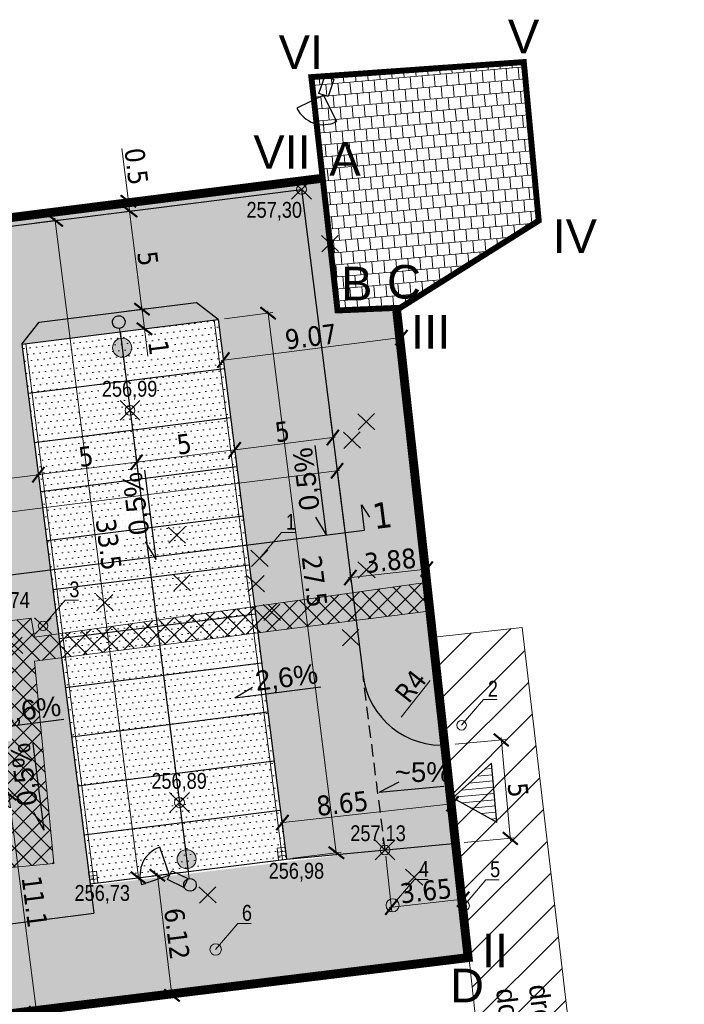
# Model space of a CAD drawing. Header units: metres. Extents: x 6555781 to 6555955, y 5574102 to 5574196.
# Tile 3 of 4: x 6555806 to 6555840, y 5574128 to 5574178. Entities that reach past the tile are written whole.
import ezdxf

# ---------------------------------------------------------------- set-up
doc = ezdxf.new("R2010")
doc.units = ezdxf.units.M
doc.header["$PDMODE"] = 35
doc.header["$PDSIZE"] = 0.5
doc.linetypes.add('HIDDEN', pattern=[9.524999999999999, 6.35, -3.175])
for name, color, linetype, lineweight in [('!EE_KABEL_OSW', 1, 'Continuous', 30), ('__drzewa inw', 92, 'Continuous', 15), ('__krawężniki', 152, 'Continuous', 30), ('__likwidacje', 1, 'Continuous', 30), ('__MGB_JT_odległości', 6, 'Continuous', 90), ('__ogrodzenie', 7, 'FENCELINE1', 30), ('__opisy', 7, 'Continuous', 0), ('__przekroje', 140, 'Continuous', 30), ('__rozbiórka', 1, 'Continuous', 5), ('__rzędne', 4, 'Continuous', 15), ('__spadki', 7, 'Continuous', 30), ('__szraf kostka', 251, 'Continuous', 20), ('__szraf zieleń', 3, 'Continuous', 20), ('__tt', 30, 'Continuous', 30), ('__wpusty', 5, 'Continuous', 5), ('__wymiary', 7, 'Continuous', 5), ('__ściek', 5, 'Continuous', 5), ('_MGB_OPISY', 7, 'Continuous', 5), ('I-ee-teletechnika', 30, 'Continuous', 35), ('OPISY_KAMA', 7, 'Continuous', 0)]:
    doc.layers.add(name, color=color, linetype=linetype, lineweight=lineweight)
doc.layers.add('__miejsca postojowe', color=7, linetype='Continuous')
doc.layers.add('__zakres inw.', color=7, linetype='Continuous', lineweight=0, true_color=0xf62c8b)
doc.layers.get('__MGB_JT_odległości').off()
doc.styles.add('arial narrow', font='ARIALN.TTF', dxfattribs={"height": 0.8})
doc.styles.add('maciek', font='tahoma.ttf', dxfattribs={"height": 1})
doc.styles.get("Standard").update_dxf_attribs({"font": 'arial.ttf'})
doc.linetypes.add('FENCELINE1', pattern='A,6.35,-2.54,[133,ltypeshp.shx,S=2.54,R=0,X=-2.54,Y=0],-2.54,25.4', length=36.83)
doc.dimstyles.new('maciek', dxfattribs={"dimtxt": 1, "dimasz": 0.7, "dimexe": 0.24, "dimexo": 0.32, "dimgap": 0.1, "dimtad": 1, "dimrnd": 0.01, "dimdsep": 46, "dimtxsty": 'maciek', "dimblk": 'ARCHTICK', "dimcen": 0.2, "dimdle": 0.12, "dimclrd": 256, "dimclre": 256, "dimclrt": 256, "dimadec": 0, "dimazin": 2, "dimtfac": 1, "dimtofl": 0, "dimtmove": 0, "dimatfit": 3, "dimldrblk": 'ARCHTICK', "dimfxl": 1, "dimtolj": 1, "dimtzin": 0, "dimlwd": -1, "dimlwe": -1, "dimarcsym": 0})
pattern_1 = [(5, (0, 0), (0.1304739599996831, 0.33012779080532), [0, -0.3175])]

# ---------------------------------------------------------------- blocks, each defined once
blk = doc.blocks.new('*U468')
at = {"linetype": 'Continuous', "lineweight": 15}
h = blk.add_hatch(color=0, dxfattribs=at)
h.dxf.hatch_style = 1
edge = h.paths.add_edge_path()
edge.add_arc((1307.455093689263, -4.090451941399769e-08), 481.4485540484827, 0, 360)
at = {"color": 0, "linetype": 'Continuous', "lineweight": 15}
blk.add_line((826.0065396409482, 1.250465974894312e-09), (322.2414319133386, 6.559750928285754e-10), dxfattribs=at)
blk.add_circle((1307.455093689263, -4.090451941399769e-08), 481.4485540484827, dxfattribs=at)
at = {"color": 0, "linetype": 'Continuous', "lineweight": 25}
blk.add_ellipse((0, 0), major_axis=(322.2405878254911, 0.7375630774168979), ratio=0.9999999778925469, start_param=3.141543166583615, end_param=9.424728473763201, dxfattribs=at)
blk = doc.blocks.new('wjazd')
at = {"layer": 'OPISY_KAMA', "lineweight": 5, "ltscale": 4}
h = blk.add_hatch(dxfattribs=at)
h.set_pattern_fill('LINE', color=6, scale=0.1, angle=90)
h.set_pattern_definition([(90, (-6554059.898137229, -5572993.26838695), (-0.3175, 1.944126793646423e-17), [])])
h.paths.add_polyline_path([(1656.292973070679, 1286.895734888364), (1654.732334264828, 1288.999283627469), (1653.302907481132, 1286.895734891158)])
at = {"layer": 'OPISY_KAMA', "color": 6, "lineweight": 30, "ltscale": 4}
for p, q in [((1654.732334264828, 1288.999283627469), (1653.302907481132, 1286.895734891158)), ((1656.292973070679, 1286.895734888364), (1654.732334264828, 1288.999283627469)), ((1653.302907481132, 1286.895734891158), (1656.292973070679, 1286.895734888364))]:
    blk.add_line(p, q, dxfattribs=at)
blk = doc.blocks.new('kamera')
at = {"layer": '__tt'}
for q in [(1654.016262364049, 1252.961317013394), (1654.016262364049, 1250.839996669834)]:
    blk.add_line((1655.076922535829, 1251.900656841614), q, dxfattribs=at)
blk.add_lwpolyline([(1655.076922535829, 1252.147136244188), (1655.987824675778, 1252.147136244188), (1655.987824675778, 1251.65417743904), (1655.076922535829, 1251.65417743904)], close=True, dxfattribs=at)
blk.add_arc((1655.076922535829, 1251.900656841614), 1.499999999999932, 135, 225, dxfattribs=at)
blk = doc.blocks.new('wpust')
at = {"layer": '__wpusty'}
for p, q in [((6549616.478840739, 5571710.122122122), (6549616.116475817, 5571709.952735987)), ((6549616.563533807, 5571709.94093966), (6549616.201168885, 5571709.771553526))]:
    blk.add_line(p, q, dxfattribs=at)
blk.add_lwpolyline([(6549616.28586195, 5571709.590371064), (6549616.031782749, 5571710.133918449), (6549616.394147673, 5571710.303304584), (6549616.648226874, 5571709.759757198)], close=True, dxfattribs=at)
blk = doc.blocks.new('_ArchTick')
at = {"color": 0, "linetype": 'ByBlock', "const_width": 0.15}
blk.add_lwpolyline([(-0.5, -0.5), (0.5, 0.5)], dxfattribs=at)
blk = doc.blocks.new('*D633')
at = {"layer": '__wymiary'}
for p, q in [((6555810.995961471, 5574167.768258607), (6555812.150647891, 5574167.91419251)), ((6555812.554521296, 5574162.804506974), (6555811.89749559, 5574168.003152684)), ((6555811.622894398, 5574162.807718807), (6555812.777580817, 5574162.95365271))]:
    blk.add_line(p, q, dxfattribs=at)
at = {"layer": 'Defpoints', "color": 0}
for p in [(6555810.678486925, 5574167.728134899), (6555811.91254198, 5574167.884099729), (6555811.305419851, 5574162.767595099)]:
    blk.add_point(p, dxfattribs=at)
at = {"layer": '__wymiary', "linetype": 'ByBlock', "xscale": 0.7, "yscale": 0.7, "zscale": 0.7}
for p, rotation in [((6555811.91254198, 5574167.884099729), 97.20308113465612), ((6555812.539474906, 5574162.923559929), 277.2030811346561)]:
    blk.add_blockref('_ArchTick', p, dxfattribs=dict(at, rotation=rotation))
at = {"layer": '__wymiary', "insert": (6555812.831600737, 5574165.480367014), "char_height": 1, "attachment_point": 5, "rotation": 277.20308113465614, "style": 'maciek'}
blk.add_mtext('\\A1;5', dxfattribs=at)
blk = doc.blocks.new('*D634')
at = {"layer": '__wymiary'}
for p, q in [((6555822.018942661, 5574157.751338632), (6555822.215318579, 5574156.197535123)), ((6555817.05840287, 5574157.124405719), (6555817.254778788, 5574155.57060221)), ((6555817.105633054, 5574155.793661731), (6555822.304278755, 5574156.450687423))]:
    blk.add_line(p, q, dxfattribs=at)
at = {"layer": 'Defpoints', "color": 0}
for p in [(6555821.978818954, 5574158.068813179), (6555817.018279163, 5574157.441880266), (6555822.1852258, 5574156.435641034)]:
    blk.add_point(p, dxfattribs=at)
at = {"layer": '__wymiary', "linetype": 'ByBlock', "xscale": 0.7, "yscale": 0.7, "zscale": 0.7}
for p, rotation in [((6555822.1852258, 5574156.435641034), 7.203080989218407), ((6555817.224686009, 5574155.808708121), 187.2030809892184)]:
    blk.add_blockref('_ArchTick', p, dxfattribs=dict(at, rotation=rotation))
at = {"layer": '__wymiary', "insert": (6555819.628418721, 5574156.727766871), "char_height": 1, "attachment_point": 5, "rotation": 7.203080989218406, "style": 'maciek'}
blk.add_mtext('\\A1;5', dxfattribs=at)
blk = doc.blocks.new('*D635')
at = {"layer": '__wymiary'}
for p, q in [((6555807.370542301, 5574154.025219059), (6555807.273513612, 5574154.792948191)), ((6555802.224013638, 5574153.912862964), (6555807.422659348, 5574154.56988867)), ((6555802.410002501, 5574153.398286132), (6555802.312973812, 5574154.166015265))]:
    blk.add_line(p, q, dxfattribs=at)
at = {"layer": 'Defpoints', "color": 0}
for p in [(6555807.303606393, 5574154.55484228), (6555807.410666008, 5574153.707744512), (6555802.450126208, 5574153.080811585)]:
    blk.add_point(p, dxfattribs=at)
at = {"layer": '__wymiary', "linetype": 'ByBlock', "xscale": 0.7, "yscale": 0.7, "zscale": 0.7}
for p, rotation in [((6555807.303606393, 5574154.55484228), 7.203081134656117), ((6555802.343066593, 5574153.927909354), 187.2030811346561)]:
    blk.add_blockref('_ArchTick', p, dxfattribs=dict(at, rotation=rotation))
at = {"layer": '__wymiary', "insert": (6555804.746799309, 5574154.846968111), "char_height": 1, "attachment_point": 5, "rotation": 7.2030811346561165, "style": 'maciek'}
blk.add_mtext('\\A1;5', dxfattribs=at)
blk = doc.blocks.new('*D639')
at = {"layer": '__wymiary'}
for p, q in [((6555816.708820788, 5574162.442543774), (6555819.149970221, 5574162.751066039)), ((6555818.896817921, 5574162.840026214), (6555822.375041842, 5574135.31895141)), ((6555820.156951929, 5574135.15957488), (6555822.598101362, 5574135.468097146))]:
    blk.add_line(p, q, dxfattribs=at)
at = {"layer": 'Defpoints', "color": 0}
for p in [(6555816.391346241, 5574162.402420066), (6555822.359995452, 5574135.438004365), (6555819.839477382, 5574135.119451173)]:
    blk.add_point(p, dxfattribs=at)
at = {"layer": '__wymiary', "linetype": 'ByBlock', "xscale": 0.7, "yscale": 0.7, "zscale": 0.7}
for p, rotation in [((6555818.911864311, 5574162.720973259), 97.20308122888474), ((6555822.359995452, 5574135.438004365), 277.2030812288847)]:
    blk.add_blockref('_ArchTick', p, dxfattribs=dict(at, rotation=rotation))
at = {"layer": '__wymiary', "insert": (6555821.251849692, 5574149.15733123), "char_height": 1, "attachment_point": 5, "rotation": 277.20308122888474, "style": 'maciek'}
blk.add_mtext('\\A1;27.5', dxfattribs=at)
blk = doc.blocks.new('*D643')
at = {"layer": '__wymiary'}
for p, q in [((6555812.331082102, 5574154.652151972), (6555812.234053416, 5574155.419881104)), ((6555807.184553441, 5574154.53979589), (6555812.383199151, 5574155.196821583)), ((6555807.370542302, 5574154.025219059), (6555807.273513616, 5574154.792948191))]:
    blk.add_line(p, q, dxfattribs=at)
at = {"layer": 'Defpoints', "color": 0}
for p in [(6555812.264146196, 5574155.181775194), (6555812.371205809, 5574154.334677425), (6555807.410666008, 5574153.707744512)]:
    blk.add_point(p, dxfattribs=at)
at = {"layer": '__wymiary', "linetype": 'ByBlock', "xscale": 0.7, "yscale": 0.7, "zscale": 0.7}
for p, rotation in [((6555812.264146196, 5574155.181775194), 7.203080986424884), ((6555807.303606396, 5574154.55484228), 187.2030809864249)]:
    blk.add_blockref('_ArchTick', p, dxfattribs=dict(at, rotation=rotation))
at = {"layer": '__wymiary', "insert": (6555809.707339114, 5574155.473901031), "char_height": 1, "attachment_point": 5, "rotation": 7.203080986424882, "style": 'maciek'}
blk.add_mtext('\\A1;5', dxfattribs=at)
blk = doc.blocks.new('*D644')
at = {"layer": '__wymiary'}
for p, q in [((6555812.145093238, 5574155.166728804), (6555817.343738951, 5574155.82375451)), ((6555817.291621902, 5574155.279084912), (6555817.194593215, 5574156.046814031)), ((6555812.331082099, 5574154.652151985), (6555812.234053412, 5574155.419881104))]:
    blk.add_line(p, q, dxfattribs=at)
at = {"layer": 'Defpoints', "color": 0}
for p in [(6555817.224685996, 5574155.80870812), (6555817.33174561, 5574154.961610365), (6555812.371205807, 5574154.334677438)]:
    blk.add_point(p, dxfattribs=at)
at = {"layer": '__wymiary', "linetype": 'ByBlock', "xscale": 0.7, "yscale": 0.7, "zscale": 0.7}
for p, rotation in [((6555817.224685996, 5574155.80870812), 7.203081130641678), ((6555812.264146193, 5574155.181775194), 187.2030811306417)]:
    blk.add_blockref('_ArchTick', p, dxfattribs=dict(at, rotation=rotation))
at = {"layer": '__wymiary', "insert": (6555814.66787891, 5574156.100833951), "char_height": 1, "attachment_point": 5, "rotation": 7.203081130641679, "style": 'maciek'}
blk.add_mtext('\\A1;5', dxfattribs=at)
blk = doc.blocks.new('*D645')
at = {"layer": '__wymiary'}
for p, q in [((6555811.622894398, 5574162.807718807), (6555812.777580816, 5574162.95365271)), ((6555812.524428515, 5574163.042612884), (6555812.664861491, 5574161.931451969)), ((6555811.748280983, 5574161.815610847), (6555812.902967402, 5574161.961544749)), ((6555812.664861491, 5574161.931451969), (6555812.838844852, 5574160.554827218))]:
    blk.add_line(p, q, dxfattribs=at)
at = {"layer": 'Defpoints', "color": 0}
for p in [(6555811.305419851, 5574162.767595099), (6555811.430806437, 5574161.775487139), (6555812.664861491, 5574161.931451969)]:
    blk.add_point(p, dxfattribs=at)
at = {"layer": '__wymiary', "linetype": 'ByBlock', "xscale": 0.7, "yscale": 0.7, "zscale": 0.7}
for p, rotation in [((6555812.539474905, 5574162.923559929), 97.20308114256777), ((6555812.664861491, 5574161.931451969), 277.2030811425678)]:
    blk.add_blockref('_ArchTick', p, dxfattribs=dict(at, rotation=rotation))
at = {"layer": '__wymiary', "insert": (6555813.392668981, 5574160.97134428), "char_height": 1, "attachment_point": 5, "rotation": 277.2030811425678, "style": 'maciek'}
blk.add_mtext('\\A1;1', dxfattribs=at)
blk = doc.blocks.new('*D646')
at = {"layer": '__wymiary'}
for p, q in [((6555822.950691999, 5574149.342246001), (6555827.045604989, 5574149.793828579)), ((6555826.892339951, 5574150.08887641), (6555826.952635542, 5574149.542121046)), ((6555823.035980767, 5574149.663601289), (6555823.096276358, 5574149.116845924))]:
    blk.add_line(p, q, dxfattribs=at)
at = {"layer": 'Defpoints', "color": 0}
for p in [(6555826.857263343, 5574150.40694815), (6555823.000904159, 5574149.981673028), (6555826.926328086, 5574149.780674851)]:
    blk.add_point(p, dxfattribs=at)
at = {"layer": '__wymiary', "linetype": 'ByBlock', "xscale": 0.7, "yscale": 0.7, "zscale": 0.7}
for p, rotation in [((6555823.069968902, 5574149.355399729), 186.2930878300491), ((6555826.926328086, 5574149.780674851), 6.293087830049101)]:
    blk.add_blockref('_ArchTick', p, dxfattribs=dict(at, rotation=rotation))
at = {"layer": '__wymiary', "insert": (6555825.086838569, 5574150.204427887), "char_height": 1, "attachment_point": 5, "rotation": 6.293087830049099, "style": 'maciek'}
blk.add_mtext('\\A1;3.88', dxfattribs=at)
blk = doc.blocks.new('*D647')
at = {"layer": '__wymiary'}
for p, q in [((6555814.561309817, 5574134.453625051), (6555813.074179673, 5574134.271527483)), ((6555813.297815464, 5574134.419807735), (6555814.070497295, 5574128.109572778)), ((6555815.304821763, 5574128.381610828), (6555813.817691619, 5574128.199513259))]:
    blk.add_line(p, q, dxfattribs=at)
at = {"layer": 'Defpoints', "color": 0}
for p in [(6555814.878937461, 5574134.492518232), (6555815.622449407, 5574128.420504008), (6555814.055912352, 5574128.228683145)]:
    blk.add_point(p, dxfattribs=at)
at = {"layer": '__wymiary', "linetype": 'ByBlock', "xscale": 0.7, "yscale": 0.7, "zscale": 0.7}
for p, rotation in [((6555813.312400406, 5574134.300697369), 96.98105740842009), ((6555814.055912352, 5574128.228683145), 276.9810574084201)]:
    blk.add_blockref('_ArchTick', p, dxfattribs=dict(at, rotation=rotation))
at = {"layer": '__wymiary', "insert": (6555814.300373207, 5574131.340145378), "char_height": 1, "attachment_point": 5, "rotation": 276.98105740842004, "style": 'maciek'}
blk.add_mtext('\\A1;6.12', dxfattribs=at)
blk = doc.blocks.new('*D650')
at = {"layer": '__wymiary'}
for p, q in [((6555811.849848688, 5574168.380153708), (6555811.512500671, 5574171.049383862)), ((6555810.933268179, 5574168.264312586), (6555812.087954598, 5574168.410246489)), ((6555811.92758837, 5574167.765046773), (6555811.849848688, 5574168.380153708)), ((6555810.995961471, 5574167.768258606), (6555812.150647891, 5574167.914192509))]:
    blk.add_line(p, q, dxfattribs=at)
at = {"layer": 'Defpoints', "color": 0}
for p in [(6555810.615793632, 5574168.224188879), (6555811.849848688, 5574168.380153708), (6555810.678486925, 5574167.728134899)]:
    blk.add_point(p, dxfattribs=at)
at = {"layer": '__wymiary', "linetype": 'ByBlock', "xscale": 0.7, "yscale": 0.7, "zscale": 0.7}
for p, rotation in [((6555811.849848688, 5574168.380153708), 97.20308109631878), ((6555811.91254198, 5574167.884099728), 277.2030810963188)]:
    blk.add_blockref('_ArchTick', p, dxfattribs=dict(at, rotation=rotation))
at = {"layer": '__wymiary', "insert": (6555812.252876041, 5574170.139806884), "char_height": 1, "attachment_point": 5, "rotation": 277.2030810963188, "style": 'maciek'}
blk.add_mtext('\\A1;0.5', dxfattribs=at)
blk = doc.blocks.new('*D652')
at = {"layer": '__wymiary'}
for p, q in [((6555828.363599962, 5574140.927379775), (6555830.929695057, 5574141.164201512)), ((6555830.679682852, 5574141.261638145), (6555831.16122959, 5574136.043811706)), ((6555828.823091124, 5574135.948537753), (6555831.389186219, 5574136.18535949))]:
    blk.add_line(p, q, dxfattribs=at)
at = {"layer": 'Defpoints', "color": 0}
for p in [(6555828.044954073, 5574140.897972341), (6555828.504445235, 5574135.919130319), (6555831.150201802, 5574136.163303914)]:
    blk.add_point(p, dxfattribs=at)
at = {"layer": '__wymiary', "linetype": 'ByBlock', "xscale": 0.7, "yscale": 0.7, "zscale": 0.7}
for p, rotation in [((6555830.69071064, 5574141.142145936), 95.27282044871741), ((6555831.150201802, 5574136.163303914), 275.2728204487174)]:
    blk.add_blockref('_ArchTick', p, dxfattribs=dict(at, rotation=rotation))
at = {"layer": '__wymiary', "insert": (6555831.537323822, 5574138.610856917), "char_height": 1, "attachment_point": 5, "rotation": 275.2728204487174, "style": 'maciek'}
blk.add_mtext('\\A1;5', dxfattribs=at)
blk = doc.blocks.new('*D692')
at = {"layer": '__wymiary'}
for p, q in [((6555787.554829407, 5574150.351193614), (6555822.516713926, 5574154.769816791)), ((6555822.753708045, 5574151.937585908), (6555822.367568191, 5574154.992876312)), ((6555788.029929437, 5574147.549055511), (6555787.643789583, 5574150.604345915))]:
    blk.add_line(p, q, dxfattribs=at)
at = {"layer": 'Defpoints', "color": 0}
for p in [(6555822.397660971, 5574154.754770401), (6555822.793831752, 5574151.620111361), (6555788.070053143, 5574147.231580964)]:
    blk.add_point(p, dxfattribs=at)
at = {"layer": '__wymiary', "linetype": 'ByBlock', "xscale": 0.7, "yscale": 0.7, "zscale": 0.7}
for p, rotation in [((6555822.397660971, 5574154.754770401), 7.203080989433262), ((6555787.673882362, 5574150.366240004), 187.2030809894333)]:
    blk.add_blockref('_ArchTick', p, dxfattribs=dict(at, rotation=rotation))
at = {"layer": '__wymiary', "insert": (6555804.868299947, 5574153.165097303), "char_height": 1, "attachment_point": 5, "rotation": 7.203080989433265, "style": 'maciek'}
blk.add_mtext('\\A1;35', dxfattribs=at)
blk = doc.blocks.new('*D732')
at = {"layer": '__wymiary'}
for p, q in [((6555804.648352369, 5574138.239687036), (6555806.052369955, 5574138.41880039)), ((6555805.799113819, 5574138.507464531), (6555807.234085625, 5574127.259137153)), ((6555806.052953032, 5574127.229430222), (6555807.456970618, 5574127.408543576))]:
    blk.add_line(p, q, dxfattribs=at)
at = {"layer": 'Defpoints', "color": 0}
for p in [(6555804.33092495, 5574138.19919218), (6555807.218900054, 5574127.378172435), (6555805.735525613, 5574127.188935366)]:
    blk.add_point(p, dxfattribs=at)
at = {"layer": '__wymiary', "linetype": 'ByBlock', "xscale": 0.7, "yscale": 0.7, "zscale": 0.7}
for p, rotation in [((6555805.814299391, 5574138.388429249), 97.27006864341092), ((6555807.218900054, 5574127.378172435), 277.2700686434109)]:
    blk.add_blockref('_ArchTick', p, dxfattribs=dict(at, rotation=rotation))
at = {"layer": '__wymiary', "insert": (6555807.113441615, 5574132.959441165), "char_height": 1, "attachment_point": 5, "rotation": 277.2700686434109, "style": 'maciek'}
blk.add_mtext('\\A1;11.1', dxfattribs=at)
blk = doc.blocks.new('*D733')
at = {"layer": '__wymiary'}
for p, q in [((6555825.500123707, 5574162.672525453), (6555825.680339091, 5574161.246590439)), ((6555816.500952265, 5574161.535174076), (6555816.68116765, 5574160.109239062)), ((6555825.769299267, 5574161.49974274), (6555816.532021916, 5574160.332298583))]:
    blk.add_line(p, q, dxfattribs=at)
at = {"layer": 'Defpoints', "color": 0}
for p in [(6555825.46, 5574162.99), (6555816.460828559, 5574161.852648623), (6555816.65107487, 5574160.347344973)]:
    blk.add_point(p, dxfattribs=at)
at = {"layer": '__wymiary', "linetype": 'ByBlock', "xscale": 0.7, "yscale": 0.7, "zscale": 0.7}
for p, rotation in [((6555825.650246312, 5574161.48469635), 7.203080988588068), ((6555816.65107487, 5574160.347344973), 187.2030809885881)]:
    blk.add_blockref('_ArchTick', p, dxfattribs=dict(at, rotation=rotation))
at = {"layer": '__wymiary', "insert": (6555821.07286028, 5574161.531607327), "char_height": 1, "attachment_point": 5, "rotation": 7.203080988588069, "style": 'maciek'}
blk.add_mtext('\\A1;9.07', dxfattribs=at)
blk = doc.blocks.new('*D734')
at = {"layer": '__wymiary'}
for p, q in [((6555819.515885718, 5574136.954111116), (6555828.351523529, 5574137.931077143)), ((6555828.401400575, 5574136.388102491), (6555828.205874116, 5574138.156435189)), ((6555819.804308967, 5574135.437512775), (6555819.608782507, 5574137.205845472))]:
    blk.add_line(p, q, dxfattribs=at)
at = {"layer": 'Defpoints', "color": 0}
for p in [(6555828.232250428, 5574137.917888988), (6555828.43656899, 5574136.070040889), (6555819.839477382, 5574135.119451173)]:
    blk.add_point(p, dxfattribs=at)
at = {"layer": '__wymiary', "linetype": 'ByBlock', "xscale": 0.7, "yscale": 0.7, "zscale": 0.7}
for p, rotation in [((6555828.232250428, 5574137.917888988), 6.309625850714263), ((6555819.635158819, 5574136.967299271), 186.3096258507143)]:
    blk.add_blockref('_ArchTick', p, dxfattribs=dict(at, rotation=rotation))
at = {"layer": '__wymiary', "insert": (6555822.665388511, 5574137.928984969), "char_height": 1, "attachment_point": 5, "rotation": 6.309625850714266, "style": 'maciek'}
blk.add_mtext('\\A1;8.65', dxfattribs=at)
blk = doc.blocks.new('*D738')
at = {"layer": '__wymiary'}
for p, q in [((6555807.16985097, 5574167.284699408), (6555808.396134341, 5574167.439682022)), ((6555808.142982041, 5574167.528642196), (6555812.373525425, 5574134.054919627)), ((6555811.370301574, 5574134.04908275), (6555812.596584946, 5574134.204065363))]:
    blk.add_line(p, q, dxfattribs=at)
at = {"layer": 'Defpoints', "color": 0}
for p in [(6555806.852376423, 5574167.244575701), (6555811.052827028, 5574134.008959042), (6555812.358479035, 5574134.173972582)]:
    blk.add_point(p, dxfattribs=at)
at = {"layer": '__wymiary', "linetype": 'ByBlock', "xscale": 0.7, "yscale": 0.7, "zscale": 0.7}
for p, rotation in [((6555808.15802843, 5574167.409589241), 97.20308113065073), ((6555812.358479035, 5574134.173972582), 277.2030811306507)]:
    blk.add_blockref('_ArchTick', p, dxfattribs=dict(at, rotation=rotation))
at = {"layer": '__wymiary', "insert": (6555810.854057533, 5574151.028789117), "char_height": 1, "attachment_point": 5, "rotation": 277.20308113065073, "style": 'maciek'}
blk.add_mtext('\\A1;33.5', dxfattribs=at)
blk = doc.blocks.new('*D769')
at = {"layer": '__wymiary'}
for p, q in [((6555828.481686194, 5574135.66200287), (6555828.792650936, 5574132.849651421)), ((6555824.856314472, 5574135.261141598), (6555825.167279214, 5574132.44879015)), ((6555825.021629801, 5574132.674148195), (6555828.885547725, 5574133.101385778))]:
    blk.add_line(p, q, dxfattribs=at)
at = {"layer": 'Defpoints', "color": 0}
for p in [(6555828.446517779, 5574135.980064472), (6555824.821146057, 5574135.579203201), (6555828.766274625, 5574133.088197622)]:
    blk.add_point(p, dxfattribs=at)
at = {"layer": '__wymiary', "linetype": 'ByBlock', "xscale": 0.7, "yscale": 0.7, "zscale": 0.7}
for p, rotation in [((6555828.766274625, 5574133.088197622), 6.309625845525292), ((6555825.140902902, 5574132.687336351), 186.3096258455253)]:
    blk.add_blockref('_ArchTick', p, dxfattribs=dict(at, rotation=rotation))
at = {"layer": '__wymiary', "insert": (6555826.885359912, 5574133.50482572), "char_height": 1, "attachment_point": 5, "rotation": 6.309625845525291, "style": 'maciek'}
blk.add_mtext('\\A1;3.65', dxfattribs=at)
blk = doc.blocks.new('*D800')
at = {"layer": '__wymiary'}
blk.add_line((6555825.634780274, 5574142.289161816), (6555827.100964, 5574144.149640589), dxfattribs=at)
blk.add_solid([(6555825.543148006, 5574142.361374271), (6555825.726412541, 5574142.216949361), (6555825.201505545, 5574141.739368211)], dxfattribs=at)
at = {"layer": 'Defpoints', "color": 0}
for p in [(6555827.677361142, 5574144.881045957), (6555825.201505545, 5574141.739368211)]:
    blk.add_point(p, dxfattribs=at)
at = {"layer": '__wymiary', "insert": (6555826.11325784, 5574143.865676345), "char_height": 1, "attachment_point": 5, "rotation": 51.759487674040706, "style": 'maciek'}
blk.add_mtext('\\A1;R4', dxfattribs=at)

msp = doc.modelspace()

# ---------------------------------------------------------------- hatches: boundary and pattern name
at = {"layer": '__opisy', "transparency": 33554687}
h = msp.add_hatch(dxfattribs=at)
h.set_pattern_fill('ANSI31', color=256, scale=0.4)
h.set_pattern_definition([(45, (6554279.307429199, 5572927.152525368), (-0.8980256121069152, 0.8980256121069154), [])])
h.paths.add_polyline_path([(6555827.301153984, 5574146.338684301), (6555831.743749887, 5574146.834045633), (6555836.412802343, 5574106.975457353), (6555839.94, 5574104.9), (6555829.767514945, 5574103.43740417), (6555831.672329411, 5574106.15181103)])
at = {"layer": '__rozbiórka', "transparency": 33554687}
h = msp.add_hatch(dxfattribs=at)
h.set_pattern_fill('NET', color=256, scale=0.2, angle=45)
h.set_pattern_definition([(45, (0, 0), (-0.4490128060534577, 0.4490128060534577), []), (135, (0, 0), (-0.4490128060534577, -0.4490128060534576), [])])
h.paths.add_polyline_path([(6555801.175298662, 5574146.589473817), (6555801.76285584, 5574141.587122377), (6555804.167199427, 5574141.850070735), (6555804.785076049, 5574137.479997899), (6555805.218476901, 5574134.631308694), (6555808.091, 5574134.893), (6555807.1, 5574145.13), (6555827.153790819, 5574147.671430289), (6555826.99433002, 5574149.113586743), (6555817.378663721, 5574147.773330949), (6555807.114327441, 5574146.342661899), (6555806.947759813, 5574147.304211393), (6555801.175317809, 5574146.589310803)], is_closed=False)
at = {"layer": '__szraf kostka', "transparency": 33554687}
h = msp.add_hatch(dxfattribs=at)
h.set_pattern_fill('AR-B88', color=256, scale=0.003, angle=5)
h.set_pattern_definition([(5, (0, 0), (-0.05313014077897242, 0.6072802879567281), []), (95, (0, 0), (-0.3567702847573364, 0.5807152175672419), [0.6096, -0.6096])])
h.paths.add_polyline_path([(6555825.469575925, 5574162.990407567), (6555832.58500286, 5574167.400000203), (6555831.830505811, 5574175.417923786), (6555821.097277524, 5574174.656645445), (6555821.66000286, 5574169.620000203), (6555822.42000286, 5574162.860000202)])
at = {"layer": '__szraf kostka'}
h = msp.add_hatch(dxfattribs=at)
h.set_pattern_fill('DOTS', color=256, scale=0.2, angle=5)
h.set_pattern_definition(pattern_1)
h.paths.add_polyline_path([(6555808.977998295, 5574141.30639501), (6555808.664531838, 5574143.78666491), (6555808.35106538, 5574146.26693481), (6555808.037598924, 5574148.747204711), (6555807.724132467, 5574151.227474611), (6555807.410666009, 5574153.707744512), (6555807.097199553, 5574156.188014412), (6555806.783733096, 5574158.668284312), (6555806.470266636, 5574161.148554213), (6555807.336988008, 5574162.266048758), (6555815.273851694, 5574163.269141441), (6555816.391346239, 5574162.402420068), (6555816.704812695, 5574159.922150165), (6555817.018279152, 5574157.441880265), (6555817.33174561, 5574154.961610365), (6555817.645212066, 5574152.481340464), (6555817.958678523, 5574150.001070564), (6555818.27214498, 5574147.520800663), (6555818.585611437, 5574145.040530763), (6555818.899077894, 5574142.560260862), (6555819.212544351, 5574140.079990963), (6555819.526010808, 5574137.599721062), (6555819.839477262, 5574135.119451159), (6555828.453772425, 5574135.914453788), (6555827.903901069, 5574140.887466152, -0.394130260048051), (6555823.7089293, 5574144.379499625), (6555820.599566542, 5574168.982000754), (6555785.875787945, 5574164.593470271), (6555790.264318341, 5574129.869691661), (6555810.10647754, 5574132.377423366), (6555809.918397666, 5574133.865585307), (6555809.604931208, 5574136.345855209), (6555809.291464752, 5574138.82612511)])
h.paths.add_polyline_path([(6555792.455368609, 5574160.385249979), (6555800.392232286, 5574161.388342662), (6555801.50972684, 5574160.521621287), (6555801.823193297, 5574158.041351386), (6555802.136659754, 5574155.561081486), (6555802.450126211, 5574153.080811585), (6555802.763592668, 5574150.600541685), (6555803.077059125, 5574148.120271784), (6555803.390525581, 5574145.640001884), (6555803.703992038, 5574143.159731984), (6555804.017458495, 5574140.679462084), (6555804.330924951, 5574138.19919219), (6555803.464203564, 5574137.081697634), (6555795.527339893, 5574136.078604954), (6555794.409845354, 5574136.945326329), (6555794.096378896, 5574139.425596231), (6555793.78291244, 5574141.905866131), (6555793.469445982, 5574144.386136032), (6555793.155979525, 5574146.866405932), (6555792.842513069, 5574149.346675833), (6555792.529046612, 5574151.826945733), (6555792.215580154, 5574154.307215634), (6555791.902113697, 5574156.787485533), (6555791.588647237, 5574159.267755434)], flags=16)
at = {"layer": '__szraf kostka', "lineweight": 20, "true_color": 0xff8080}
h = msp.add_hatch(dxfattribs=at)
h.set_pattern_fill('DOTS', color=11, scale=0.2, angle=6.324021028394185)
h.set_pattern_definition([(6.324021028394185, (6555966.95818985, 5574206.81474823), (0.1228110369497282, 0.3330544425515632), [0, -0.3175])])
h.paths.add_polyline_path([(6555809.918397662, 5574133.865585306), (6555819.839477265, 5574135.119451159), (6555816.391346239, 5574162.402420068), (6555806.470266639, 5574161.148554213)])
at = {"layer": '__szraf zieleń'}
h = msp.add_hatch(dxfattribs=at)
h.set_pattern_fill('DOTS', color=256, scale=0.2, angle=5)
h.set_pattern_definition(pattern_1)
h.paths.add_polyline_path([(6555802.724161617, 5574126.839957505), (6555809.82, 5574127.71), (6555829.1, 5574130.07), (6555828.453772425, 5574135.914453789), (6555822.478183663, 5574135.362974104), (6555822.484592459, 5574135.305013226), (6555809.930688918, 5574133.768332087), (6555810.10647754, 5574132.377423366), (6555790.264318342, 5574129.86969166), (6555785.875787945, 5574164.593470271), (6555820.599566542, 5574168.982000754), (6555823.708929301, 5574144.379499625, 0.3941302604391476), (6555827.903901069, 5574140.887466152), (6555825.46, 5574162.99), (6555822.42, 5574162.86), (6555821.66, 5574169.62), (6555784.63, 5574164.94), (6555787.18, 5574145.14), (6555787.34, 5574145.17), (6555789.920000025, 5574125.269999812), (6555789.444412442, 5574129.241625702), (6555790.258595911, 5574129.339121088), (6555790.636688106, 5574126.181678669), (6555795.482071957, 5574126.76189468), (6555795.103980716, 5574129.919338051), (6555795.799015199, 5574130.002565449), (6555796.177107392, 5574126.845122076), (6555801.816816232, 5574127.520456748), (6555801.43872499, 5574130.677899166), (6555802.25290846, 5574130.775394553)])
h = msp.add_hatch(dxfattribs=at)
h.set_pattern_fill('DOTS', color=256, scale=0.2, angle=5)
h.set_pattern_definition(pattern_1)
h.paths.add_polyline_path([(6555794.409845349, 5574136.945326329), (6555795.527339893, 5574136.078604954), (6555803.464203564, 5574137.081697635), (6555804.330924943, 5574138.199192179), (6555799.37038515, 5574137.572259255), (6555794.40984535, 5574136.945326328)])
h.paths.add_polyline_path([(6555796.549187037, 5574159.89468836), (6555801.509726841, 5574160.521621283), (6555800.392232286, 5574161.388342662), (6555792.455368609, 5574160.385249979), (6555791.588647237, 5574159.267755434)])
h.paths.add_polyline_path([(6555811.430806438, 5574161.77548714), (6555816.391346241, 5574162.402420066), (6555815.273851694, 5574163.269141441), (6555807.336988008, 5574162.266048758), (6555806.470266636, 5574161.148554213)])

# ---------------------------------------------------------------- linework, layer by layer
at = {"layer": '__drzewa inw'}
for points, elevation in [([(6555818.479, 5574150.324), (6555819.594083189, 5574151.626711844), (6555820.270857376, 5574151.626711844)], 257.441), ([(6555807.54, 5574146.91), (6555808.655083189, 5574148.212711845), (6555809.331857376, 5574148.212711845)], 257.392), ([(6555825.2, 5574132.78), (6555826.315083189, 5574134.082711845), (6555826.991857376, 5574134.082711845)], 257.046), ([(6555828.8, 5574132.76), (6555829.915083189, 5574134.062711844), (6555830.591857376, 5574134.062711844)], 257.202), ([(6555816.26, 5574130.55), (6555817.375083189, 5574131.852711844), (6555818.051857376, 5574131.852711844)], 256.98)]:
    msp.add_lwpolyline(points, dxfattribs=dict(at, elevation=elevation))
msp.add_lwpolyline([(6555828.687226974, 5574141.882725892), (6555829.802310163, 5574143.185437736), (6555830.47908435, 5574143.185437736)], dxfattribs=at)
for centre, radius in [((6555807.540000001, 5574146.91, 257.392), 0.24), ((6555828.687226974, 5574141.882725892), 0.24), ((6555825.2, 5574132.78, 257.046), 0.33), ((6555828.8, 5574132.76, 257.202), 0.28), ((6555816.26, 5574130.55, 256.98), 0.29)]:
    msp.add_circle(centre, radius, dxfattribs=at)
at = {"layer": '__krawężniki'}
for p, q in [((6555785.875787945, 5574164.593470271), (6555820.599566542, 5574168.982000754)), ((6555820.599566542, 5574168.982000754), (6555823.7089293, 5574144.379499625)), ((6555807.336988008, 5574162.266048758), (6555815.273851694, 5574163.269141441)), ((6555816.39134624, 5574162.402420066), (6555815.273851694, 5574163.269141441)), ((6555806.470266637, 5574161.148554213), (6555816.391346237, 5574162.402420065)), ((6555806.470266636, 5574161.148554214), (6555807.336988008, 5574162.266048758)), ((6555819.839477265, 5574135.119451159), (6555828.453772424, 5574135.914453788)), ((6555809.918397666, 5574133.865585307), (6555819.839477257, 5574135.119451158)), ((6555809.918397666, 5574133.865585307), (6555810.10647754, 5574132.377423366)), ((6555790.264318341, 5574129.869691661), (6555810.10647754, 5574132.377423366))]:
    msp.add_line(p, q, dxfattribs=at)
msp.add_arc((6555827.677361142, 5574144.881045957), 4, 187.2030809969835, 275.2728204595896, dxfattribs=at)
at = {"layer": '__likwidacje', "color": 1}
for p, q in [((6555822.474737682, 5574165.834168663), (6555821.605262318, 5574166.645831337)), ((6555821.627854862, 5574165.82609581), (6555822.452145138, 5574166.65390419)), ((6555824.310134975, 5574156.826408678), (6555823.440659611, 5574157.638071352)), ((6555823.463252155, 5574156.818335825), (6555824.287542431, 5574157.646144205)), ((6555823.584737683, 5574155.894168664), (6555822.715262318, 5574156.705831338)), ((6555822.737854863, 5574155.886095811), (6555823.562145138, 5574156.713904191)), ((6555814.736487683, 5574151.097168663), (6555813.867012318, 5574151.908831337)), ((6555813.889604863, 5574151.089095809), (6555814.713895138, 5574151.91690419)), ((6555818.913737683, 5574149.918168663, 257.441), (6555818.044262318, 5574150.729831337, 257.441)), ((6555818.066854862, 5574149.91009581, 257.441), (6555818.891145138, 5574150.73790419, 257.441)), ((6555824.314737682, 5574149.334168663), (6555823.445262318, 5574150.145831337)), ((6555823.467854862, 5574149.32609581), (6555824.292145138, 5574150.15390419)), ((6555814.996737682, 5574148.687168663), (6555814.127262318, 5574149.498831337)), ((6555814.149854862, 5574148.67909581), (6555814.974145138, 5574149.50690419)), ((6555818.728880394, 5574148.636584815), (6555817.85940503, 5574149.448247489)), ((6555817.881997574, 5574148.628511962), (6555818.70628785, 5574149.456320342)), ((6555811.090054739, 5574147.682618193), (6555810.220579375, 5574148.494280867)), ((6555810.243171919, 5574147.67454534), (6555811.067462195, 5574148.50235372)), ((6555819.534293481, 5574147.181657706), (6555818.664818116, 5574147.99332038)), ((6555818.687410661, 5574147.173584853), (6555819.511700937, 5574148.001393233)), ((6555807.974737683, 5574146.504168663, 257.392), (6555807.105262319, 5574147.315831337, 257.392)), ((6555807.127854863, 5574146.49609581, 257.392), (6555807.952145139, 5574147.32390419, 257.392)), ((6555806.512383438, 5574145.519993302), (6555805.642908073, 5574146.331655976)), ((6555805.665500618, 5574145.511920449), (6555806.489790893, 5574146.339728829)), ((6555823.514737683, 5574145.914168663, 257.036), (6555822.645262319, 5574146.725831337, 257.036)), ((6555822.667854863, 5574145.90609581, 257.036), (6555823.492145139, 5574146.73390419, 257.036)), ((6555826.724737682, 5574133.794168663), (6555825.855262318, 5574134.605831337)), ((6555825.877854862, 5574133.78609581), (6555826.702145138, 5574134.61390419)), ((6555816.284737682, 5574132.899168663), (6555815.415262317, 5574133.710831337)), ((6555815.437854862, 5574132.89109581), (6555816.262145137, 5574133.71890419))]:
    msp.add_line(p, q, dxfattribs=at)
at = {"layer": '__miejsca postojowe'}
for p, q in [((6555816.391346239, 5574162.402420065), (6555819.839477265, 5574135.119451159)), ((6555811.430806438, 5574161.77548714), (6555814.878937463, 5574134.492518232)), ((6555806.470266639, 5574161.148554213), (6555809.918397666, 5574133.865585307)), ((6555806.783733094, 5574158.668284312), (6555816.7048127, 5574159.922150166)), ((6555807.097199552, 5574156.188014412), (6555817.018279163, 5574157.441880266)), ((6555807.410666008, 5574153.707744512), (6555817.331745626, 5574154.961610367)), ((6555807.724132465, 5574151.227474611), (6555817.64521209, 5574152.481340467)), ((6555808.037598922, 5574148.747204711), (6555817.958678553, 5574150.001070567)), ((6555808.35106538, 5574146.26693481), (6555818.272145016, 5574147.520800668)), ((6555808.664531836, 5574143.78666491), (6555818.585611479, 5574145.040530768)), ((6555808.977998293, 5574141.30639501), (6555818.899077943, 5574142.560260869)), ((6555809.29146475, 5574138.82612511), (6555819.212544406, 5574140.079990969)), ((6555809.604931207, 5574136.345855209), (6555819.526010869, 5574137.599721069))]:
    msp.add_line(p, q, dxfattribs=at)
at = {"layer": '__ogrodzenie', "ltscale": 0.07}
msp.add_line((6555784.820547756, 5574164.964082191), (6555821.660000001, 5574169.619999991), dxfattribs=at)
at = {"layer": '__opisy'}
msp.add_lwpolyline([(6555827.301153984, 5574146.338684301), (6555831.743749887, 5574146.834045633), (6555836.412802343, 5574106.975457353), (6555839.94, 5574104.9), (6555829.767514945, 5574103.43740417), (6555831.672329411, 5574106.15181103), (6555827.301153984, 5574146.338684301)], dxfattribs=at)
at = {"layer": '__przekroje'}
for p, q in [((6555823.785939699, 5574151.745497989), (6555823.622937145, 5574153.035238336)), ((6555823.622937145, 5574153.035238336), (6555824.028494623, 5574152.400160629)), ((6555786.101200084, 5574146.982749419), (6555823.785939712, 5574151.745497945))]:
    msp.add_line(p, q, dxfattribs=at)
at = {"layer": '__rozbiórka'}
for points in [[(6555801.175298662, 5574146.589473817), (6555801.76285584, 5574141.587122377), (6555804.167199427, 5574141.850070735), (6555804.785076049, 5574137.479997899), (6555805.218476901, 5574134.631308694), (6555808.091, 5574134.893), (6555807.1, 5574145.13), (6555827.153790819, 5574147.671430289), (6555826.99433002, 5574149.113586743)], [(6555826.99433002, 5574149.113586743), (6555817.378663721, 5574147.773330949), (6555807.114327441, 5574146.342661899), (6555806.947759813, 5574147.304211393), (6555801.175317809, 5574146.589310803)]]:
    msp.add_lwpolyline(points, dxfattribs=at)
at = {"layer": '__rzędne'}
for p in [(6555820.599566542, 5574168.982000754), (6555811.932352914, 5574157.807054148), (6555814.432858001, 5574137.980138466), (6555824.821146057, 5574135.579203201)]:
    msp.add_point(p, dxfattribs=at)
at = {"layer": '__spadki'}
for p, q in [((6555821.856607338, 5574151.516415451), (6555821.326931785, 5574152.409167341)), ((6555813.250011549, 5574150.268540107), (6555812.720335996, 5574151.161291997)), ((6555817.226464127, 5574143.27508008), (6555818.119216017, 5574143.804755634)), ((6555824.518886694, 5574138.508144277), (6555825.541832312, 5574139.029803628)), ((6555807.599138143, 5574136.57654061), (6555807.06946259, 5574137.4692925))]:
    msp.add_line(p, q, dxfattribs=at)
at = {"layer": '__spadki', "linetype": 'HIDDEN', "ltscale": 0.1}
msp.add_line((6555824.821146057, 5574135.579203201), (6555823.7089293, 5574144.379499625), dxfattribs=at)
at = {"layer": '__spadki'}
for points in [[(6555821.856607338, 5574151.516415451), (6555821.286451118, 5574156.027715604)], [(6555813.250011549, 5574150.268540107), (6555812.679855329, 5574154.77984026)], [(6555817.226464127, 5574143.27508008), (6555821.572039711, 5574143.824291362)], [(6555804.244155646, 5574141.638050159), (6555808.58973123, 5574142.187261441)], [(6555807.599138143, 5574136.57654061), (6555807.028981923, 5574141.087840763)], [(6555824.518886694, 5574138.508144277), (6555827.790305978, 5574138.809559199)]]:
    msp.add_lwpolyline(points, dxfattribs=at)
at = {"layer": '__szraf kostka'}
msp.add_line((6555828.037043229, 5574139.683334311), (6555828.586616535, 5574134.713017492), dxfattribs=at)
at = {"layer": '__zakres inw.', "color": 30, "linetype": 'HIDDEN', "ltscale": 0.3, "const_width": 0.3}
msp.add_lwpolyline([(6555825.335851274, 5574162.834552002), (6555832.585, 5574167.4), (6555831.830502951, 5574175.417923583), (6555821.097274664, 5574174.656645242), (6555821.660000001, 5574169.61999999)], dxfattribs=at)
at = {"layer": '__zakres inw.', "linetype": 'HIDDEN', "ltscale": 0.3}
msp.add_lwpolyline([(6555821.66, 5574169.62, 0.3, 0.3, 0), (6555822.42, 5574162.859999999, 0.3, 0.3, 0), (6555825.469573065, 5574162.990407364, 0.3, 0.3, 0), (6555829.1, 5574130.07, 0.3, 0.3, 0), (6555789.92, 5574125.27, 0.3, 0.3, 0), (6555787.295042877, 5574145.21012539, 0.3, 0.3, 0), (6555784.63, 5574164.94, 0.3, 0.3, 0), (6555821.66, 5574169.62, 0.3, 0.3, 0)], format="xyseb", dxfattribs=at)
at = {"layer": '__zakres inw.', "color": 30, "linetype": 'HIDDEN', "ltscale": 0.3}
msp.add_lwpolyline([(6555825.335851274, 5574162.834552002, 0.3, 0.3, 0), (6555828.934658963, 5574130.200865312, 0.3, 0.3, 0), (6555790.049314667, 5574125.436964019, 0.3, 0.3, 0), (6555787.443726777, 5574145.229953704, 0.3, 0.3, 0), (6555784.79890149, 5574164.810153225, 0.3, 0.3, 0), (6555821.527929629, 5574169.452115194, 0.3, 0.3, 0)], format="xyseb", dxfattribs=at)
at = {"layer": '__ściek'}
for p, q in [((6555816.192924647, 5574162.377342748), (6555819.641055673, 5574135.094373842)), ((6555816.391346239, 5574162.402420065), (6555819.839477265, 5574135.119451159)), ((6555809.918397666, 5574133.865585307), (6555806.470266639, 5574161.148554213)), ((6555810.116819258, 5574133.890662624), (6555806.668688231, 5574161.17363153))]:
    msp.add_line(p, q, dxfattribs=at)

# ---------------------------------------------------------------- block references
at = {"layer": '!EE_KABEL_OSW', "xscale": 0.001, "yscale": 0.001, "zscale": 0.001}
for p, rotation in [((6555811.368113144, 5574162.27154112), 277.4668484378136), ((6555814.964554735, 5574133.815080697), 97.46684843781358)]:
    msp.add_blockref('*U468', p, dxfattribs=dict(at, rotation=rotation))
at = {"layer": '__MGB_JT_odległości', "rotation": 95.25355448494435}
msp.add_blockref('wjazd', (6557263.342629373, 5572608.456828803), dxfattribs=at)
at = {"layer": '__tt', "rotation": 71.10212006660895}
msp.add_blockref('kamera', (6556470.078000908, 5572202.419115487), dxfattribs=at)
at = {"layer": '__wpusty', "rotation": 162.1495184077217}
for p in [(14498054.32095307, 8869940.851203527), (14498044.79671667, 8869939.647492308)]:
    msp.add_blockref('wpust', p, dxfattribs=at)
at = {"layer": 'I-ee-teletechnika', "lineweight": 18}
for p, rotation in [((6556470.078000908, 5572202.419115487), 71.10212006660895), ((6553777.689933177, 5573734.010712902), 334.0178203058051)]:
    msp.add_blockref('kamera', p, dxfattribs=dict(at, rotation=rotation))

# ---------------------------------------------------------------- texts
at = {"layer": '__drzewa inw', "char_height": 0.8, "width": 0.5096862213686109, "attachment_point": 1, "style": 'arial narrow'}
for s, insert in [('1', (6555819.806233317, 5574152.572516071)), ('3', (6555808.867233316, 5574149.158516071, -0.04899999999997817)), ('2', (6555830.014460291, 5574144.131241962, -257.441)), ('4', (6555826.527233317, 5574135.028516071, -0.3949999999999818)), ('5', (6555830.127233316, 5574135.00851607, -0.2389999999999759)), ('6', (6555817.587233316, 5574132.79851607, -0.4609999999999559))]:
    msp.add_mtext(s, dxfattribs=dict(at, insert=insert))
at = {"layer": '__przekroje', "insert": (6555824.114164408, 5574153.087978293), "char_height": 1.3, "width": 1.01002728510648, "attachment_point": 1, "rotation": 7.203080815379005, "style": 'maciek'}
msp.add_mtext('1', dxfattribs=at)
at = {"layer": '__rzędne', "char_height": 0.8, "width": 2.709847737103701, "attachment_point": 1, "style": 'arial narrow'}
for s, insert in [('257,30', (6555817.820906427, 5574168.345830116)), ('256,99', (6555810.510974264, 5574159.298923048)), ('256,74', (6555804.067248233, 5574148.615370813)), ('256,89', (6555813.011479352, 5574139.472007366)), ('257,13', (6555823.064872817, 5574136.824397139))]:
    msp.add_mtext(s, dxfattribs=dict(at, insert=insert))
at = {"layer": '__spadki', "char_height": 1, "attachment_point": 1}
for s, insert, width, rotation in [('0,5%', (6555820.527682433, 5574152.694347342), 3.184174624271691, 97.20308117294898), ('0,5%', (6555811.921086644, 5574151.446471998), 3.184174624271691, 97.20308117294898), ('2,6%', (6555818.19743639, 5574144.609125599), 2.019099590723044, 7.203081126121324), ('2,6%', (6555805.21512791, 5574142.972095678), 2.019099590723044, 7.203081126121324), ('0,5%', (6555806.270213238, 5574137.754472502), 3.184174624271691, 97.20308117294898)]:
    msp.add_mtext(s, dxfattribs=dict(at, insert=insert, width=width, rotation=rotation))
at = {"layer": '__spadki', "insert": (6555825.312065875, 5574140.017762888), "char_height": 1, "width": 2.019099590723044, "attachment_point": 1}
msp.add_mtext('~5%', dxfattribs=at)
at = {"layer": '__wpusty', "char_height": 0.8, "width": 2.803274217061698, "attachment_point": 1, "style": 'arial narrow'}
for s, insert in [('256,98', (6555818.939475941, 5574134.926154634)), ('256,73', (6555809.129388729, 5574133.805811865))]:
    msp.add_mtext(s, dxfattribs=dict(at, insert=insert))
at = {"layer": '__zakres inw.', "color": 30, "linetype": 'HIDDEN', "ltscale": 0.3, "char_height": 1.7, "attachment_point": 1}
for s, insert, width in [('V', (6555831.026533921, 5574177.560528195), 1.850888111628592), ('VI', (6555819.443079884, 5574176.771504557), 1.850888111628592), ('VII', (6555818.166127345, 5574171.721478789), 3.000882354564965), ('IV', (6555833.286330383, 5574167.470106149), 1.850888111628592), ('III', (6555826.135717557, 5574162.625204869), 1.850888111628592), ('II', (6555829.714756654, 5574131.339717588), 1.138986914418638)]:
    msp.add_mtext(s, dxfattribs=dict(at, insert=insert, width=width))
at = {"layer": '__zakres inw.', "ltscale": 8, "char_height": 1.7, "attachment_point": 1}
for s, insert, width in [('A', (6555822.006369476, 5574171.376678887), 1.58751705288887), ('B', (6555822.599620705, 5574165.067332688), 7.578040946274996), ('C', (6555824.920263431, 5574165.156710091), 7.578040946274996), ('D', (6555828.10475338, 5574129.577783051), 7.578040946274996)]:
    msp.add_mtext(s, dxfattribs=dict(at, insert=insert, width=width))
at = {"layer": '_MGB_OPISY', "insert": (6555833.075363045, 5574128.83842701), "char_height": 1, "width": 23.17587544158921, "attachment_point": 1, "rotation": 276.6690018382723}
msp.add_mtext('droga wewnętrzna,\\Pdojazd z drogi publicznej', dxfattribs=at)

# ---------------------------------------------------------------- dimensions: what is measured, and where the dimension line sits
at = {"layer": '__wymiary'}
for p1, p2, distance, picture, middle in [((6555810.678486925, 5574167.728134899), (6555810.615793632, 5574168.224188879), -1.243871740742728, '*D650', (6555812.252876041, 5574170.139806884)), ((6555811.305419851, 5574162.767595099), (6555810.678486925, 5574167.728134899), -1.2438717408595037, '*D633', (6555812.831600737, 5574165.480367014)), ((6555811.305419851, 5574162.767595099), (6555811.430806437, 5574161.775487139), 1.2438717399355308, '*D645', (6555813.392668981, 5574160.97134428)), ((6555825.46, 5574162.99), (6555816.460828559, 5574161.852648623), 1.5172780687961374, '*D733', (6555821.07286028, 5574161.531607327)), ((6555816.391346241, 5574162.402420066), (6555819.839477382, 5574135.119451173), 2.5405683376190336, '*D639', (6555821.251849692, 5574149.15733123)), ((6555817.018279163, 5574157.441880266), (6555821.978818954, 5574158.068813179), -1.6461637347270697, '*D634', (6555819.628418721, 5574156.727766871)), ((6555812.371205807, 5574154.334677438), (6555817.33174561, 5574154.961610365), 0.853836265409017, '*D644', (6555814.66787891, 5574156.100833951)), ((6555807.410666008, 5574153.707744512), (6555812.371205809, 5574154.334677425), 0.8538362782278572, '*D643', (6555809.707339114, 5574155.473901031)), ((6555802.450126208, 5574153.080811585), (6555807.410666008, 5574153.707744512), 0.8538362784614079, '*D635', (6555804.746799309, 5574154.846968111)), ((6555804.33092495, 5574138.19919218), (6555805.735525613, 5574127.188935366), 1.495396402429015, '*D732', (6555807.113441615, 5574132.959441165)), ((6555824.821146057, 5574135.579203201), (6555828.446517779, 5574135.980064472), -2.9094910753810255, '*D769', (6555826.885359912, 5574133.50482572)), ((6555814.878937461, 5574134.492518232), (6555815.622449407, 5574128.420504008), -1.5782374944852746, '*D647', (6555814.300373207, 5574131.340145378))]:
    dim = msp.add_aligned_dim(p1=p1, p2=p2, distance=distance, dimstyle='maciek', dxfattribs=at)
    dim.commit()
    dim.dimension.update_dxf_attribs({"geometry": picture, "text_midpoint": middle})
for base, p1, p2, angle, picture, middle in [((6555812.358479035, 5574134.173972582), (6555806.852376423, 5574167.244575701), (6555811.052827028, 5574134.008959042), 277.20308113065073, '*D738', (6555810.238137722, 5574150.9509467)), ((6555822.397660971, 5574154.754770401), (6555788.070053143, 5574147.231580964), (6555822.793831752, 5574151.620111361), 7.203080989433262, '*D692', (6555804.946142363, 5574152.549177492)), ((6555831.150201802, 5574136.163303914), (6555828.044954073, 5574140.897972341), (6555828.504445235, 5574135.919130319), 275.2728204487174, '*D652', (6555830.929497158, 5574138.554761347)), ((6555828.232250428, 5574137.917888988), (6555819.839477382, 5574135.119451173), (6555828.43656899, 5574136.070040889), 6.309625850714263, '*D734', (6555822.733838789, 5574137.309923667))]:
    dim = msp.add_linear_dim(base=base, p1=p1, p2=p2, angle=angle, dimstyle='maciek', dxfattribs=at)
    dim.commit()
    dim.dimension.update_dxf_attribs({"geometry": picture, "text_midpoint": middle, "dimtype": 161})
dim = msp.add_linear_dim(base=(6555826.926328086, 5574149.780674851), p1=(6555823.000904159, 5574149.981673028), p2=(6555826.857263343, 5574150.40694815), angle=6.293087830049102, dimstyle='maciek', override={"dimtxsty": 'maciek', "dimldrblk": 'ArchTick'}, dxfattribs=at)
dim.commit()
dim.dimension.update_dxf_attribs({"geometry": '*D646', "text_midpoint": (6555825.155110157, 5574149.585346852), "dimtype": 161})
dim = msp.add_radius_dim(center=(6555827.677361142, 5574144.881045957), mpoint=(6555825.201505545, 5574141.739368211), dimstyle='maciek', override={"dimblk1": 'ArchTick', "dimsah": 1}, dxfattribs=at)
dim.commit()
dim.dimension.update_dxf_attribs({"geometry": '*D800', "text_midpoint": (6555826.584509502, 5574143.494298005), "dimtype": 164})

doc.saveas('drawing.dxf')
